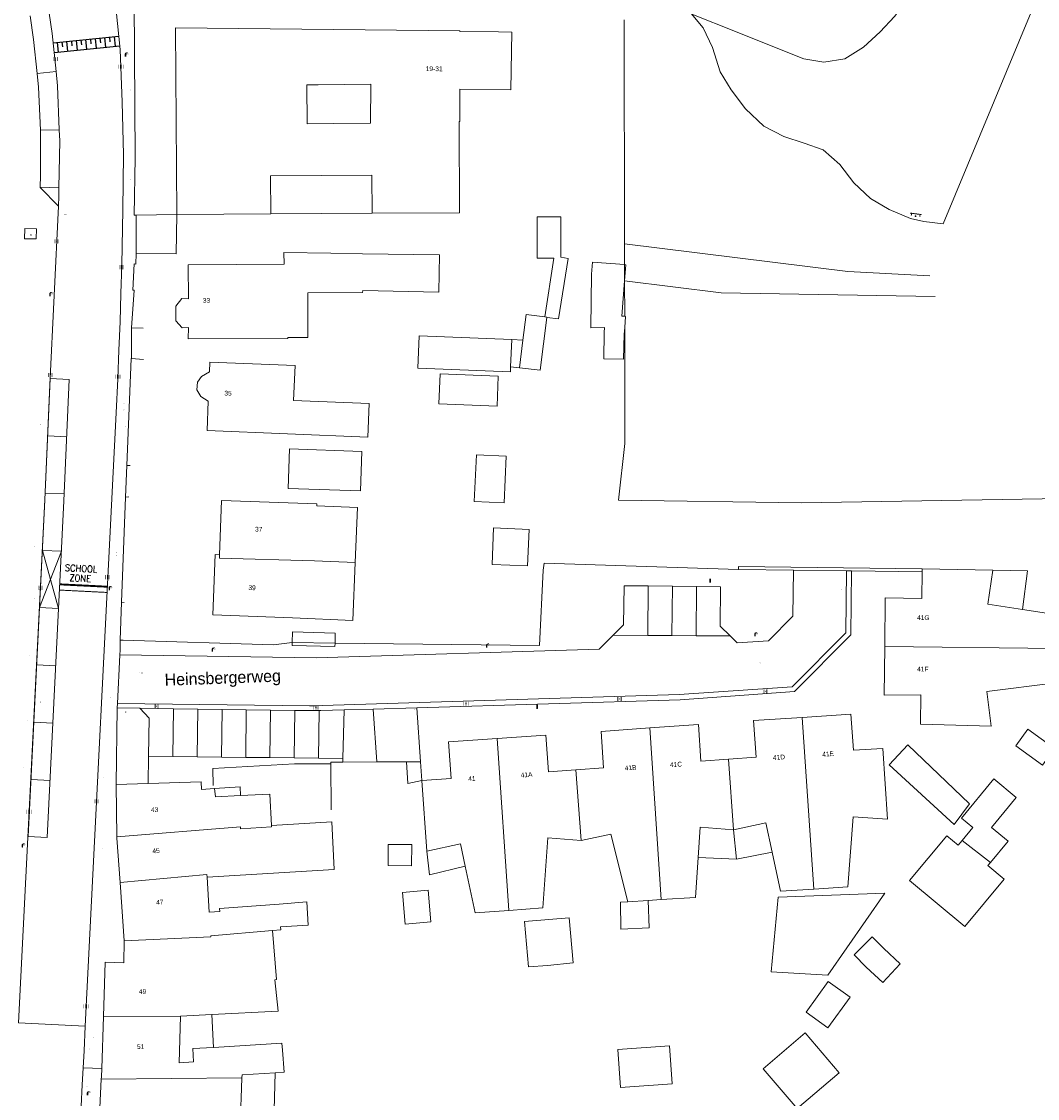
# Model space of a CAD drawing. Header units: metres. Extents: x 197457 to 198138, y 353986 to 354984.
# Tile 189 of 217: x 197759 to 197865, y 354586 to 354699. Entities that reach past the tile are written whole.
import ezdxf
from ezdxf.enums import TextEntityAlignment as Align

# ---------------------------------------------------------------- set-up
doc = ezdxf.new("R2010")
doc.units = ezdxf.units.M
doc.header["$MEASUREMENT"] = 0
for name, color, linetype, lineweight, true_color in [('afsluitpaal', 7, 'Continuous', 0, 0xde7233), ('bank', 7, 'Continuous', 0, 0x681648), ('benzine-   olieput', 7, 'Continuous', 0, 0x104b6e), ('CAI-kast', 7, 'Continuous', 0, 0x104b6e), ('kolk', 7, 'Continuous', 0, 0x104b6e), ('lichtmast', 7, 'Continuous', 0, 0x104b6e), ('straatnaambord', 7, 'Continuous', 0, 0x104b6e), ('verkeersbordpaal', 7, 'Continuous', 0, 0x104b6e)]:
    doc.layers.add(name, color=color, linetype=linetype, lineweight=lineweight, true_color=true_color)
doc.layers.add('B-WE-VH-PLATEAU_PIANOSTENEN-G', color=7, linetype='Continuous')
for name, color, linetype, lineweight in [('B-WE-VW-MARKERING_STREEP-G', 252, 'Continuous', 13), ('bijgebouw', 1, 'Continuous', 13), ('dakrand hoofdgebouw', 1, 'Continuous', 0), ('grens individueel parkeervak', 7, 'Continuous', 0), ('Grens maaiveld', 253, 'Continuous', 0), ('grens WOZ object', 7, 'Continuous', 0), ('heg geen IMGeo', 7, 'Continuous', 0), ('hoofdgebouw', 1, 'Continuous', 0), ('Hoogtepunt', 7, 'Continuous', 0), ('huisnummerreeks BGT', 7, 'Continuous', 0), ('kant verharding', 7, 'Continuous', 0), ('molgoot weginrichtingselement lijn', 7, 'Continuous', 0), ('muur breder dan 30cm', 30, 'Continuous', 0), ('openbare ruimte label tekst', 7, 'Continuous', 0), ('raster geen IMGeo', 7, 'Continuous', 0), ('schutting geen IMGeo', 7, 'Continuous', 0), ('taludlijn geen IMGeo', 1, 'Continuous', 0), ('tussenmuur', 1, 'Continuous', 13), ('vlakafsluiter', 1, 'Continuous', 0), ('waterleidingput', 132, 'Continuous', 0), ('weginrichtingselement', 7, 'Continuous', 0)]:
    doc.layers.add(name, color=color, linetype=linetype, lineweight=lineweight)
doc.styles.add('Style-STANDARD', font='STANDARD.shx')
doc.styles.add('Style-WORKING', font='WORKING.shx')

# ---------------------------------------------------------------- blocks, each defined once
blk = doc.blocks.new('kolk')
at = {"layer": 'kolk', "linetype": 'Continuous', "lineweight": 0, "true_color": 0xbd2877}
for points in [[(-0.49, -0.43), (-0.49, 0), (-0.49, 0.42), (-0.4, 0.42), (-0.4, 0), (-0.4, -0.43)], [(-0.19, -0.43), (-0.19, 0), (-0.19, 0.42), (-0.11, 0.42), (-0.11, 0), (-0.11, -0.43)], [(0.11, -0.43), (0.11, 0), (0.11, 0.42), (0.19, 0.42), (0.19, 0), (0.19, -0.43)], [(0.4, -0.43), (0.4, 0), (0.4, 0.42), (0.49, 0.42), (0.49, 0), (0.49, -0.43)]]:
    blk.add_hatch(color=232, dxfattribs=at).paths.add_polyline_path(points)
at = {"layer": 'kolk', "linetype": 'Continuous', "lineweight": 0, "true_color": 0x681648}
blk.add_hatch(color=219, dxfattribs=at).paths.add_polyline_path([(0.1, 0, 1), (-0.1, 0, 1)])
blk = doc.blocks.new('kast')
at = {"layer": 'CAI-kast', "linetype": 'Continuous', "lineweight": 0, "true_color": 0xbd2877}
h = blk.add_hatch(color=232, dxfattribs=at)
edge = h.paths.add_edge_path()
edge.add_arc((0, 0), 0.1, 0, 360)
edge.add_line((0, -0.1), (0.3, -0.1))
edge.add_line((0.3, -0.1), (0.3, 0.5))
edge.add_line((0.3, 0.5), (-0.3, 0.5))
edge.add_line((-0.3, 0.5), (-0.3, -0.1))
edge.add_line((-0.3, -0.1), (0, -0.1))
edge = h.paths.add_edge_path(flags=16)
edge.add_arc((-0.2, 0.3), 0.0607, 0, 360)
at = {"layer": 'CAI-kast', "linetype": 'Continuous', "lineweight": 0, "true_color": 0x681648}
blk.add_hatch(color=219, dxfattribs=at).paths.add_polyline_path([(-0.1, 0, 1), (0.1, 0, 1)])
at = {"layer": 'CAI-kast', "color": 232, "linetype": 'Continuous', "lineweight": 0, "true_color": 0xbd2877, "extrusion": (0, 0, -1)}
blk.add_solid([(-0.3, 0.6), (0.3, 0.6), (-0.3, 0.5), (0.3, 0.5)], dxfattribs=at)
blk = doc.blocks.new('benzineolieput')
at = {"layer": 'benzine-   olieput', "linetype": 'Continuous', "lineweight": 0, "true_color": 0xbd2877}
h = blk.add_hatch(color=232, dxfattribs=at)
edge = h.paths.add_edge_path()
edge.add_spline(control_points=[(0.4, 0), (0.4, 0), (0.4, 0.1), (0.4, 0.2), (0.3, 0.3), (0.1, 0.3), (0, 0.3), (-0.2, 0.3), (-0.3, 0.2), (-0.4, 0.1), (-0.4, 0.1), (-0.4, -0.1), (-0.4, -0.1), (-0.3, -0.2), (-0.3, -0.3), (-0.1, -0.3), (0, -0.3), (0.3, -0.3), (0.4, -0.2), (0.4, -0.1), (0.4, 0), (0.4, 0)], knot_values=[0, 0, 0, 0, 0.060484, 0.060484, 0.178041, 0.178041, 0.295599, 0.295599, 0.413157, 0.413157, 0.498623, 0.498623, 0.584089, 0.584089, 0.669555, 0.669555, 0.808438, 0.808438, 0.94732, 0.94732, 1, 1, 1, 1], degree=3, periodic=0)
edge = h.paths.add_edge_path(flags=16)
edge.add_ellipse((0, 0), major_axis=(0.392, 0), ratio=0.689655, start_angle=0, end_angle=360)
h = blk.add_hatch(color=232, dxfattribs=at)
h.paths.add_polyline_path([(-0.1, -0.1, -0.572477), (-0.1, 0.1, 0.381612), (-0.1, 0.2), (-0.2, 0.2), (-0.2, -0.2), (-0.1, -0.2, 0.381612)])
h.paths.add_polyline_path([(-0.1, -0.1), (-0.2, -0.1), (-0.2, 0), (-0.1, 0, -1)], flags=16)
h.paths.add_polyline_path([(-0.1, 0), (-0.2, 0), (-0.2, 0.1), (-0.1, 0.1, -1)], flags=16)
at = {"layer": 'benzine-   olieput', "linetype": 'Continuous', "lineweight": 0, "true_color": 0x681648}
blk.add_hatch(color=219, dxfattribs=at).paths.add_polyline_path([(0.1, 0, 1), (-0.1, 0, 1)])
at = {"layer": 'benzine-   olieput', "linetype": 'Continuous', "lineweight": 0, "true_color": 0xbd2877}
h = blk.add_hatch(color=232, dxfattribs=at)
h.paths.add_polyline_path([(0.3, -0.1), (0.3, 0.1, 1), (0.1, 0.1), (0.1, 0.1, -0.377964), (0.1, -0.1), (0.1, -0.1, 1)])
h.paths.add_polyline_path([(0.1, -0.1), (0.1, 0.1, -1), (0.2, 0.1), (0.2, -0.1, -1)], flags=16)
blk = doc.blocks.new('lichtmast')
at = {"layer": 'lichtmast', "linetype": 'Continuous', "lineweight": 0, "true_color": 0xbd2877}
for points in [[(0.15, 0.42, -0.344151), (0.3, 0.61), (0.43, 0.64, 0.960861), (0.4, 0.79), (0.1, 0.74, 0.366629), (-0.15, 0.45), (-0.15, -0.1), (0, -0.1, -0.414214), (-0.1, 0, -1), (0.1, 0, -0.414214), (0, -0.1), (0.15, -0.1)], [(0.35, 0.55, 1), (0.3, 0.56), (0.23, 0.32, 1), (0.28, 0.31)], [(0.42, 0.58, 1), (0.38, 0.57), (0.44, 0.33, 1), (0.48, 0.34)], [(0.49, 0.61, 1), (0.45, 0.58), (0.63, 0.4, 1), (0.66, 0.43)]]:
    blk.add_hatch(color=232, dxfattribs=at).paths.add_polyline_path(points)
at = {"layer": 'lichtmast', "linetype": 'Continuous', "lineweight": 0, "true_color": 0x681648}
blk.add_hatch(color=219, dxfattribs=at).paths.add_polyline_path([(-0.1, 0, 1), (0.1, 0, 1)])
blk = doc.blocks.new('afsluitpaal')
at = {"layer": 'afsluitpaal', "linetype": 'Continuous', "lineweight": 0, "true_color": 0xbd2877}
blk.add_hatch(color=232, dxfattribs=at).paths.add_polyline_path([(0.2, 0.6, 1), (-0.1, 0.6), (-0.1, 0.1), (-0.3, 0.1), (-0.3, -0.1), (0, -0.1, -0.414214), (-0.1, 0, -1), (0.1, 0, -0.414214), (0, -0.1), (0.3, -0.1), (0.3, 0.1), (0.2, 0.1)])
at = {"layer": 'afsluitpaal', "linetype": 'Continuous', "lineweight": 0, "true_color": 0x681648}
blk.add_hatch(color=219, dxfattribs=at).paths.add_polyline_path([(0.1, 0, 1), (-0.1, 0, 1)])
blk = doc.blocks.new('waterleidingput')
at = {"layer": 'waterleidingput', "linetype": 'Continuous', "lineweight": 0, "true_color": 0x248bcb}
h = blk.add_hatch(color=142, dxfattribs=at)
edge = h.paths.add_edge_path()
edge.add_spline(control_points=[(0.4, 0), (0.4, 0), (0.4, 0.1), (0.4, 0.2), (0.3, 0.3), (0.1, 0.3), (0, 0.3), (-0.2, 0.3), (-0.3, 0.2), (-0.4, 0.1), (-0.4, 0.1), (-0.4, -0.1), (-0.4, -0.1), (-0.3, -0.2), (-0.3, -0.3), (-0.1, -0.3), (0, -0.3), (0.3, -0.3), (0.4, -0.2), (0.4, -0.1), (0.4, 0), (0.4, 0)], knot_values=[0, 0, 0, 0, 0.060484, 0.060484, 0.178041, 0.178041, 0.295599, 0.295599, 0.413157, 0.413157, 0.498623, 0.498623, 0.584089, 0.584089, 0.669555, 0.669555, 0.808438, 0.808438, 0.94732, 0.94732, 1, 1, 1, 1], degree=3, periodic=0)
edge = h.paths.add_edge_path(flags=16)
edge.add_ellipse((0, 0), major_axis=(0.392, 0), ratio=0.689655, start_angle=0, end_angle=360)
for points in [[(-0.1, -0.1, -0.141608), (-0.1, 0), (-0.1, -0.1), (-0.2, 0.2), (-0.2, 0.2), (-0.1, -0.2), (-0.1, -0.2)], [(0, 0.2), (0, 0.2), (-0.1, 0.1, -0.269854), (0, 0.1)], [(0.2, 0.2), (0.2, 0.2), (0.1, -0.1), (0.1, 0, -0.141608), (0, -0.1), (0.1, -0.2), (0.1, -0.2)]]:
    blk.add_hatch(color=142, dxfattribs=at).paths.add_polyline_path(points)
at = {"layer": 'waterleidingput', "linetype": 'Continuous', "lineweight": 0, "true_color": 0x104b6e}
blk.add_hatch(color=156, dxfattribs=at).paths.add_polyline_path([(0.1, 0, 1), (-0.1, 0, 1)])
blk = doc.blocks.new('bank')
at = {"layer": 'bank', "linetype": 'Continuous', "lineweight": 0, "true_color": 0xde7233}
blk.add_hatch(color=13, dxfattribs=at).paths.add_polyline_path([(0.4, 0), (0.4, 0.2), (-0.4, 0.2), (-0.4, 0), (-0.5, 0), (-0.5, 0.2), (-0.6, 0.2), (-0.6, 0.3), (0.6, 0.3), (0.6, 0.2), (0.5, 0.2), (0.5, 0)])
at = {"layer": 'bank', "linetype": 'Continuous', "lineweight": 0, "true_color": 0x6a2d14}
blk.add_hatch(color=26, dxfattribs=at).paths.add_polyline_path([(0.1, 0, 1), (-0.1, 0, 1)])
blk = doc.blocks.new('paal')
at = {"layer": 'verkeersbordpaal', "linetype": 'Continuous', "lineweight": 0, "true_color": 0xbd2877}
blk.add_hatch(color=232, dxfattribs=at).paths.add_polyline_path([(0.15, 0.8), (-0.15, 0.8), (-0.15, -0.1), (0, -0.1, -0.414214), (-0.1, 0, -1), (0.1, 0, -0.414214), (0, -0.1), (0.15, -0.1)])
at = {"layer": 'verkeersbordpaal', "linetype": 'Continuous', "lineweight": 0, "true_color": 0x681648}
blk.add_hatch(color=219, dxfattribs=at).paths.add_polyline_path([(-0.1, 0, 1), (0.1, 0, 1)])
blk = doc.blocks.new('bord_3')
at = {"layer": 'straatnaambord', "linetype": 'Continuous', "lineweight": 0, "true_color": 0xbd2877}
h = blk.add_hatch(color=232, dxfattribs=at)
h.paths.add_polyline_path([(-0.7, -0.4), (-0.7, 0.4), (0.8, 0.4), (0.8, -0.4)])
h.paths.add_polyline_path([(-0.6, -0.3), (-0.6, 0.3), (0.7, 0.3), (0.7, -0.3)], flags=16)
at = {"layer": 'straatnaambord', "linetype": 'Continuous', "lineweight": 0, "true_color": 0xbd2877, "transparency": 33554534}
h = blk.add_hatch(color=232, dxfattribs=at)
h.paths.add_polyline_path([(-0.6, -0.3), (-0.6, 0.3), (0.7, 0.3), (0.7, -0.3)])
h.paths.add_polyline_path([(-0.5, -0.2), (-0.5, 0.2), (0.6, 0.2), (0.6, -0.2)], flags=16)
at = {"layer": 'straatnaambord', "linetype": 'Continuous', "lineweight": 0, "true_color": 0x681648}
blk.add_hatch(color=219, dxfattribs=at).paths.add_polyline_path([(-0.1, 0, 1), (0.1, 0, 1)])

msp = doc.modelspace()

# ---------------------------------------------------------------- linework, layer by layer
at = {"layer": 'B-WE-VH-PLATEAU_PIANOSTENEN-G'}
for points in [[(197761.888, 354696.586), (197768.743, 354697.286)], [(197762.433, 354695.636), (197762.331, 354696.631)], [(197762.879, 354696.184), (197762.828, 354696.682)], [(197763.427, 354695.738), (197763.326, 354696.733)], [(197763.874, 354696.286), (197763.823, 354696.783)], [(197764.422, 354695.839), (197764.321, 354696.834)], [(197764.869, 354696.388), (197764.818, 354696.885)], [(197765.417, 354695.941), (197765.315, 354696.936)], [(197765.864, 354696.489), (197765.813, 354696.987)], [(197766.412, 354696.043), (197766.31, 354697.038)], [(197766.858, 354696.591), (197766.808, 354697.088)], [(197767.407, 354696.144), (197767.305, 354697.139)], [(197767.853, 354696.693), (197767.802, 354697.19)], [(197768.401, 354696.246), (197768.3, 354697.241)], [(197761.99, 354695.591), (197768.844, 354696.291)]]:
    msp.add_lwpolyline(points, dxfattribs=at)
at = {"layer": 'B-WE-VW-MARKERING_STREEP-G', "color": 252}
for points in [[(197759.268, 354613.513), (197761.015, 354648.772), (197761.573, 354661.464)], [(197763.571, 354661.37), (197761.575, 354661.464)], [(197761.266, 354613.414), (197763.013, 354648.679), (197763.571, 354661.37)], [(197761.309, 354655.463), (197763.307, 354655.375)], [(197761.046, 354649.469), (197763.044, 354649.381)], [(197760.456, 354637.484), (197762.75, 354643.377)], [(197760.753, 354643.476), (197762.75, 354643.377)], [(197760.753, 354643.476), (197762.453, 354637.385)], [(197760.456, 354637.484), (197762.453, 354637.385)], [(197760.159, 354631.491), (197762.156, 354631.392)], [(197759.862, 354625.498), (197761.86, 354625.399)], [(197759.584, 354619.505), (197761.562, 354619.4)], [(197761.266, 354613.414), (197759.268, 354613.513)]]:
    msp.add_lwpolyline(points, dxfattribs=at)
for points, const_width in [([(197762.579, 354639.921), (197767.558, 354639.671)], 0.2), ([(197762.549, 354639.322), (197767.528, 354639.072)], 0.1)]:
    msp.add_lwpolyline(points, dxfattribs=dict(at, const_width=const_width))
at = {"layer": 'bijgebouw', "linetype": 'Continuous', "lineweight": 13, "flags": 128}
for points in [[(197809.756, 354662.672), (197809.735, 354662.153), (197800.043, 354662.547), (197800.181, 354665.944), (197809.873, 354665.55)], [(197802.371, 354661.962), (197802.243, 354658.825), (197808.338, 354658.577), (197808.466, 354661.714), (197802.371, 354661.962)], [(197794.172, 354653.811), (197786.62, 354654.103), (197786.459, 354649.945), (197794.047, 354649.713), (197794.172, 354653.811)], [(197859.966, 354610.794), (197859.701, 354610.475), (197861.392, 354609.074), (197857.291, 354604.124), (197851.51, 354608.915), (197855.393, 354613.601), (197856.597, 354612.603), (197857.017, 354613.109)], [(197837.029, 354599.37), (197842.963, 354599.004), (197848.902, 354607.607), (197837.758, 354607.185), (197837.029, 354599.37)], [(197844.135, 354588.796), (197839.753, 354585.045), (197836.18, 354589.218), (197840.562, 354592.97), (197844.135, 354588.796)], [(197820.988, 354591.248), (197821.264, 354587.27), (197826.664, 354587.645), (197826.388, 354591.623), (197820.988, 354591.248)]]:
    msp.add_lwpolyline(points, dxfattribs=at)
at = {"layer": 'dakrand hoofdgebouw', "linetype": 'Continuous', "lineweight": 0, "flags": 128}
for points in [[(197791.196, 354688.152), (197788.449, 354688.133), (197788.42, 354692.213), (197789.608, 354692.221)], [(197794.267, 354670.463), (197794.275, 354670.674), (197802.243, 354670.52), (197802.305, 354674.403)]]:
    msp.add_lwpolyline(points, dxfattribs=at)
at = {"layer": 'grens individueel parkeervak', "linetype": 'Continuous', "lineweight": 0}
for p, q in [((197762.188, 354693.596), (197760.198, 354693.391)), ((197760.556, 354687.461), (197762.527, 354687.489)), ((197762.49, 354681.426), (197760.521, 354681.502)), ((197824.113, 354634.583), (197824.154, 354639.751)), ((197824.154, 354639.751), (197826.679, 354639.725)), ((197826.638, 354634.563), (197826.679, 354639.725)), ((197826.679, 354639.725), (197829.204, 354639.698)), ((197829.163, 354634.543), (197829.204, 354639.698)), ((197824.113, 354634.583), (197820.5, 354634.611)), ((197826.638, 354634.563), (197824.113, 354634.583)), ((197829.163, 354634.543), (197826.638, 354634.563)), ((197832.738, 354634.515), (197829.163, 354634.543)), ((197774.469, 354626.9), (197770.94, 354626.947)), ((197774.469, 354626.9), (197774.402, 354621.896)), ((197777.011, 354626.866), (197774.469, 354626.9)), ((197777.011, 354626.866), (197776.945, 354621.868)), ((197779.554, 354626.832), (197777.011, 354626.866)), ((197779.554, 354626.832), (197779.488, 354621.84)), ((197782.097, 354626.798), (197779.554, 354626.832)), ((197782.097, 354626.798), (197782.03, 354621.812)), ((197784.64, 354626.764), (197782.097, 354626.798)), ((197784.64, 354626.764), (197784.573, 354621.784)), ((197787.182, 354626.731), (197784.64, 354626.764)), ((197787.182, 354626.731), (197787.116, 354621.756)), ((197789.725, 354626.704), (197789.659, 354621.728)), ((197792.335, 354626.78), (197792.208, 354621.7)), ((197774.402, 354621.896), (197771.859, 354621.924)), ((197776.945, 354621.868), (197774.402, 354621.896)), ((197779.488, 354621.84), (197776.945, 354621.868)), ((197782.03, 354621.812), (197779.488, 354621.84)), ((197784.573, 354621.784), (197782.03, 354621.812)), ((197787.116, 354621.756), (197784.573, 354621.784)), ((197789.659, 354621.728), (197787.116, 354621.756)), ((197792.208, 354621.7), (197789.659, 354621.728))]:
    msp.add_line(p, q, dxfattribs=at)
at = {"layer": 'grens individueel parkeervak', "linetype": 'Continuous', "lineweight": 0, "flags": 128}
for points in [[(197760.198, 354693.391), (197759.843, 354696.953), (197759.473, 354699.419)], [(197762.188, 354693.596), (197761.791, 354697.587), (197761.457, 354699.717)], [(197760.556, 354687.461), (197760.341, 354691.96), (197760.198, 354693.391)], [(197762.527, 354687.489), (197762.338, 354692.094), (197762.188, 354693.596)], [(197760.521, 354681.502), (197760.553, 354682.711), (197760.562, 354687.344), (197760.556, 354687.461)], [(197762.49, 354681.426), (197762.575, 354686.331), (197762.527, 354687.489)], [(197820.5, 354634.611), (197821.564, 354635.687), (197821.629, 354639.777), (197824.154, 354639.751)], [(197829.204, 354639.698), (197831.729, 354639.672), (197831.691, 354635.554), (197832.738, 354634.515)], [(197771.859, 354621.924), (197771.915, 354625.93), (197770.94, 354626.947)], [(197789.725, 354626.704), (197789.401, 354626.701), (197787.182, 354626.731)], [(197792.335, 354626.78), (197789.887, 354626.705), (197789.725, 354626.704)]]:
    msp.add_lwpolyline(points, dxfattribs=at)
at = {"layer": 'Grens maaiveld', "linetype": 'Continuous', "lineweight": 0}
for p, q in [((197821.678, 354675.556), (197821.637, 354699.019)), ((197821.678, 354675.556), (197821.682, 354673.392)), ((197821.692, 354667.976), (197821.684, 354671.682)), ((197821.692, 354667.976), (197821.782, 354667.969)), ((197821.782, 354667.969), (197821.694, 354666.794)), ((197821.715, 354654.673), (197821.694, 354666.794)), ((197821.049, 354648.734), (197821.715, 354654.673)), ((197840.212, 354648.466), (197821.049, 354648.734)), ((197784.954, 354633.6), (197769.207, 354634.073)), ((197786.894, 354633.822), (197786.881, 354633.822)), ((197791.378, 354633.77), (197786.894, 354633.822)), ((197765.244, 354593.671), (197758.242, 354594.04))]:
    msp.add_line(p, q, dxfattribs=at)
at = {"layer": 'Grens maaiveld', "linetype": 'Continuous', "lineweight": 0, "flags": 128}
for points in [[(197828.656, 354699.664), (197829.894, 354698.174), (197830.877, 354696.118), (197831.669, 354693.551), (197832.825, 354691.684), (197834.337, 354689.704), (197836.253, 354687.878), (197838.336, 354686.802), (197840.481, 354686.1), (197842.46, 354685.412), (197844.204, 354683.853), (197845.657, 354681.961), (197847.402, 354680.306), (197849.358, 354679.153), (197851.585, 354678.214), (197852.983, 354677.913), (197855.023, 354677.66), (197864.237, 354699.828), (197866.876, 354709.154)], [(197913.322, 354678.22), (197884.306, 354659.859), (197875.879, 354649.029), (197840.212, 354648.466)], [(197768.603, 354627.44), (197788.716, 354627.219), (197789.389, 354627.218), (197790.059, 354627.232), (197827.405, 354628.375), (197839.229, 354629.199), (197844.847, 354634.862), (197844.9, 354641.333)], [(197813.162, 354641.409), (197812.79, 354633.521), (197791.378, 354633.77)]]:
    msp.add_lwpolyline(points, dxfattribs=at)
at = {"layer": 'grens WOZ object', "linetype": 'Continuous', "lineweight": 0}
for p, q in [((197784.647, 354678.687), (197795.267, 354678.759)), ((197814.273, 354674.063), (197813.349, 354667.917)), ((197811.033, 354665.464), (197811.369, 354668.164)), ((197811.369, 354668.164), (197813.349, 354667.917)), ((197813.552, 354667.855), (197812.864, 354662.327)), ((197813.349, 354667.917), (197813.556, 354667.891)), ((197813.556, 354667.891), (197813.552, 354667.855)), ((197821.692, 354667.976), (197821.782, 354667.969)), ((197821.782, 354667.969), (197821.694, 354666.794)), ((197819.548, 354666.266), (197819.588, 354666.8)), ((197821.694, 354666.794), (197821.642, 354666.108)), ((197809.873, 354665.55), (197809.756, 354662.672)), ((197809.873, 354665.55), (197811.033, 354665.464)), ((197810.676, 354662.599), (197811.033, 354665.464)), ((197810.676, 354662.599), (197809.756, 354662.672)), ((197812.864, 354662.327), (197810.676, 354662.599)), ((197805.955, 354648.609), (197806.174, 354653.465)), ((197806.174, 354653.465), (197809.302, 354653.324)), ((197809.302, 354653.324), (197809.083, 354648.468)), ((197809.083, 354648.468), (197805.955, 354648.609)), ((197786.894, 354633.822), (197786.925, 354634.946)), ((197786.925, 354634.946), (197791.407, 354634.824)), ((197791.407, 354634.824), (197791.378, 354633.77)), ((197786.886, 354633.525), (197786.894, 354633.822)), ((197791.368, 354633.403), (197786.886, 354633.525)), ((197791.378, 354633.77), (197791.368, 354633.403)), ((197857.769, 354616.962), (197856.158, 354614.774)), ((197833.094, 354614.238), (197833.409, 354611.144)), ((197857.017, 354613.109), (197859.966, 354610.794)), ((197796.933, 354610.5), (197796.956, 354612.703)), ((197796.956, 354612.703), (197799.418, 354612.677)), ((197799.418, 354612.677), (197799.394, 354610.474)), ((197833.409, 354611.144), (197837.124, 354611.902)), ((197829.385, 354611.323), (197833.409, 354611.144)), ((197799.394, 354610.474), (197796.933, 354610.5)), ((197824.164, 354606.836), (197822.029, 354606.696)), ((197813.602, 354600.039), (197816.288, 354600.31)), ((197840.671, 354595.128), (197843.002, 354598.361)), ((197843.002, 354598.361), (197845.279, 354596.719)), ((197845.279, 354596.719), (197842.948, 354593.487)), ((197778.479, 354594.894), (197775.224, 354594.737)), ((197778.479, 354594.894), (197778.645, 354591.453)), ((197842.948, 354593.487), (197840.671, 354595.128)), ((197781.549, 354586.134), (197781.64, 354588.278)), ((197781.64, 354588.278), (197781.654, 354588.597)), ((197781.654, 354588.597), (197785.115, 354588.802)), ((197785.115, 354588.802), (197784.964, 354583.035)), ((197781.411, 354583.003), (197781.549, 354586.134))]:
    msp.add_line(p, q, dxfattribs=at)
at = {"layer": 'grens WOZ object', "linetype": 'Continuous', "lineweight": 0, "flags": 128}
for points in [[(197795.267, 354678.759), (197795.24, 354682.759), (197784.62, 354682.687), (197784.647, 354678.687)], [(197814.273, 354674.063), (197812.546, 354674.063), (197812.546, 354678.39), (197815.022, 354678.39), (197815.022, 354674.156)], [(197813.552, 354667.855), (197814.756, 354667.702), (197815.774, 354674.037), (197815.022, 354674.156)], [(197818.223, 354672.382), (197818.319, 354673.647), (197821.682, 354673.392)], [(197821.682, 354673.392), (197821.812, 354673.382), (197821.684, 354671.682)], [(197818.223, 354672.382), (197818.148, 354666.783), (197819.588, 354666.8)], [(197821.684, 354671.682), (197821.405, 354667.997), (197821.692, 354667.976)], [(197821.642, 354666.108), (197821.576, 354663.495), (197819.505, 354663.518), (197819.548, 354666.266)], [(197811.539, 354641.846), (197807.815, 354641.998), (197807.971, 354645.825), (197811.695, 354645.673), (197811.539, 354641.846)], [(197860.217, 354641.416), (197859.685, 354637.848), (197863.321, 354637.288)], [(197860.217, 354641.416), (197863.847, 354641.322), (197863.321, 354637.288)], [(197862.616, 354623.034), (197863.879, 354624.763), (197866.673, 354622.722), (197865.41, 354620.993), (197862.616, 354623.034)], [(197857.769, 354616.962), (197851.315, 354623.139), (197849.374, 354621.037), (197856.158, 354614.774)], [(197778.775, 354618.561), (197781.442, 354618.726), (197781.496, 354617.804)], [(197857.017, 354613.109), (197858.137, 354614.462), (197856.933, 354615.46), (197860.328, 354619.557), (197862.671, 354617.615), (197860.079, 354614.487), (197861.826, 354613.039), (197859.966, 354610.794)], [(197781.496, 354617.804), (197778.869, 354617.672), (197778.775, 354618.561)], [(197833.094, 354614.238), (197829.608, 354614.491), (197829.385, 354611.323)], [(197833.094, 354614.238), (197836.463, 354614.969), (197837.124, 354611.902)], [(197801.003, 354612.008), (197804.521, 354612.752), (197805.015, 354610.42)], [(197801.003, 354612.008), (197801.249, 354609.515), (197805.015, 354610.42)], [(197798.426, 354607.676), (197801.131, 354607.914), (197801.422, 354604.606), (197798.717, 354604.368), (197798.426, 354607.676)], [(197824.164, 354606.836), (197824.248, 354603.955), (197821.292, 354603.83), (197821.269, 354606.659), (197822.029, 354606.696)], [(197813.602, 354600.039), (197811.621, 354599.874), (197811.224, 354604.628), (197815.895, 354605.018), (197816.288, 354600.31)], [(197846.98, 354599.848), (197845.709, 354601.128), (197847.6, 354603.032), (197848.808, 354601.799)], [(197846.98, 354599.848), (197848.695, 354598.242), (197850.523, 354600.193), (197848.808, 354601.799)], [(197778.645, 354591.453), (197776.497, 354591.322), (197776.582, 354589.925), (197775.077, 354589.829), (197775.224, 354594.737)]]:
    msp.add_lwpolyline(points, dxfattribs=at)
at = {"layer": 'heg geen IMGeo', "linetype": 'Continuous', "lineweight": 0}
for p, q in [((197840.212, 354648.466), (197821.049, 354648.734)), ((197784.954, 354633.6), (197769.207, 354634.073))]:
    msp.add_line(p, q, dxfattribs=at)
at = {"layer": 'hoofdgebouw', "linetype": 'Continuous', "lineweight": 0}
for p, q in [((197784.647, 354678.687), (197774.81, 354678.62)), ((197790.925, 354674.587), (197786.036, 354674.666)), ((197786.036, 354674.666), (197786.046, 354673.446)), ((197790.925, 354674.587), (197794.259, 354674.533)), ((197802.305, 354674.403), (197794.259, 354674.533)), ((197786.046, 354673.446), (197776.011, 354673.364)), ((197776.011, 354673.364), (197776.04, 354669.795)), ((197788.517, 354670.451), (197794.267, 354670.463)), ((197788.527, 354665.771), (197788.517, 354670.451)), ((197775.342, 354669.825), (197774.728, 354669.041)), ((197776.04, 354669.795), (197775.342, 354669.825)), ((197774.728, 354669.041), (197774.738, 354667.514)), ((197774.738, 354667.514), (197775.39, 354666.759)), ((197775.39, 354666.759), (197776.034, 354666.797)), ((197776.034, 354666.797), (197776.027, 354665.635)), ((197776.027, 354665.635), (197786.427, 354665.657)), ((197786.427, 354665.767), (197788.527, 354665.771)), ((197786.427, 354665.657), (197786.427, 354665.767)), ((197852.812, 354641.231), (197852.815, 354641.542)), ((197852.815, 354641.542), (197860.217, 354641.416)), ((197771.819, 354619.079), (197768.468, 354618.982)), ((197768.468, 354618.982), (197768.542, 354613.493)), ((197800.47, 354619.403), (197801.003, 354612.008)), ((197768.881, 354608.726), (197769.328, 354602.602)), ((197825.522, 354606.925), (197824.164, 354606.836)), ((197769.328, 354602.602), (197769.294, 354600.297)), ((197767.143, 354594.698), (197766.96, 354589.237)), ((197786.049, 354588.857), (197785.884, 354591.149)), ((197785.115, 354588.802), (197786.049, 354588.857)), ((197766.92, 354588.116), (197766.692, 354583.276))]:
    msp.add_line(p, q, dxfattribs=at)
at = {"layer": 'hoofdgebouw', "linetype": 'Continuous', "lineweight": 0, "flags": 128}
for points in [[(197774.81, 354678.62), (197774.677, 354698.162), (197804.436, 354697.867), (197804.435, 354697.797), (197808.485, 354697.739)], [(197808.485, 354697.739), (197809.876, 354697.719), (197809.79, 354691.687), (197804.428, 354691.764)], [(197789.608, 354692.221), (197795.118, 354692.259), (197795.078, 354688.179), (197791.196, 354688.152)], [(197804.428, 354691.764), (197804.451, 354688.372), (197804.371, 354688.372), (197804.397, 354678.822), (197795.267, 354678.759)], [(197778.284, 354663.181), (197778.243, 354662.174), (197777.403, 354661.683), (197776.984, 354661.075), (197776.919, 354660.284), (197777.322, 354659.587), (197778.121, 354659.079), (197778.002, 354656.015), (197794.804, 354655.314), (197794.948, 354658.851), (197787.045, 354659.172), (197787.193, 354662.819), (197778.284, 354663.181)], [(197779.286, 354643.015), (197779.501, 354648.711), (197789.474, 354648.335), (197789.466, 354648.135)], [(197793.494, 354642.203), (197793.728, 354647.974), (197789.466, 354648.135)], [(197786.941, 354636.403), (197778.581, 354636.742), (197778.836, 354643.042), (197779.286, 354643.015)], [(197786.941, 354636.403), (197793.249, 354636.148), (197793.494, 354642.203)], [(197848.913, 354633.413), (197848.967, 354638.513), (197852.788, 354638.449), (197852.812, 354641.231)], [(197863.321, 354637.288), (197871.764, 354635.989), (197867.12, 354629.653), (197866.821, 354629.615)], [(197848.913, 354633.413), (197848.858, 354628.31), (197852.68, 354628.354), (197852.649, 354625.283), (197860.032, 354625.093), (197859.586, 354628.689), (197866.821, 354629.615)], [(197840.275, 354625.996), (197835.176, 354625.654), (197835.459, 354621.829), (197832.553, 354621.623)], [(197841.48, 354608.024), (197845.044, 354608.252), (197845.602, 354615.571), (197849.2, 354615.347), (197848.706, 354622.753), (197845.621, 354622.547), (197845.364, 354626.337), (197840.275, 354625.996)], [(197824.317, 354624.886), (197819.237, 354624.525), (197819.488, 354620.73), (197816.595, 354620.517)], [(197832.553, 354621.623), (197829.673, 354621.419), (197829.405, 354625.247), (197824.317, 354624.886)], [(197808.358, 354623.783), (197803.258, 354623.42), (197803.528, 354619.609), (197800.47, 354619.403)], [(197816.595, 354620.517), (197813.713, 354620.305), (197813.446, 354624.145), (197808.358, 354623.783)], [(197778.775, 354618.561), (197777.4, 354618.448), (197777.358, 354619.24), (197771.819, 354619.079)], [(197781.496, 354617.804), (197784.562, 354617.958), (197784.727, 354614.689)], [(197777.985, 354609.258), (197791.281, 354610.079), (197791.048, 354615.079), (197784.727, 354614.689)], [(197768.542, 354613.493), (197768.544, 354613.354), (197768.881, 354608.726)], [(197817.123, 354613.11), (197813.647, 354613.376), (197813.139, 354606.054), (197809.564, 354605.799)], [(197822.029, 354606.696), (197820.229, 354613.778), (197817.123, 354613.11)], [(197837.124, 354611.902), (197838.008, 354607.801), (197841.48, 354608.024)], [(197829.385, 354611.323), (197829.091, 354607.158), (197825.522, 354606.925)], [(197805.015, 354610.42), (197806.046, 354605.548), (197809.564, 354605.799)], [(197785.528, 354606.434), (197779.305, 354605.976), (197779.324, 354605.677), (197778.217, 354605.596), (197777.985, 354609.258)], [(197785.528, 354606.434), (197788.418, 354606.678), (197788.573, 354604.254), (197785.677, 354604.069)], [(197784.84, 354603.685), (197785.697, 354603.759), (197785.677, 354604.069)], [(197785.083, 354598.537), (197785.263, 354598.548), (197784.84, 354603.685)], [(197769.294, 354600.297), (197767.332, 354600.363), (197767.143, 354594.698)], [(197785.083, 354598.537), (197785.427, 354595.229), (197778.479, 354594.894)], [(197785.884, 354591.149), (197785.83, 354591.892), (197778.645, 354591.453)], [(197766.96, 354589.237), (197766.931, 354588.356), (197766.92, 354588.116)]]:
    msp.add_lwpolyline(points, dxfattribs=at)
at = {"layer": 'kant verharding', "linetype": 'Continuous', "lineweight": 0}
for p, q in [((197770.555, 354674.545), (197770.557, 354678.571)), ((197770.557, 354678.571), (197774.81, 354678.62)), ((197770.071, 354663.549), (197770.098, 354666.773)), ((197769.465, 354649.059), (197769.604, 354652.374)), ((197769.031, 354638.067), (197768.888, 354634.083)), ((197768.867, 354632.531), (197768.603, 354627.44)), ((197768.468, 354618.982), (197768.579, 354626.978)), ((197768.603, 354627.44), (197768.579, 354626.978)), ((197768.579, 354626.978), (197770.94, 354626.947)), ((197792.335, 354626.78), (197795.378, 354626.872)), ((197795.378, 354626.872), (197799.929, 354627.011)), ((197795.378, 354626.872), (197795.751, 354621.335)), ((197799.929, 354627.011), (197800.332, 354621.348)), ((197800.332, 354621.348), (197800.47, 354619.403)), ((197765.113, 354591.079), (197765.244, 354593.671)), ((197765.025, 354589.321), (197765.113, 354591.079)), ((197764.935, 354587.531), (197765.025, 354589.32)), ((197765.025, 354589.32), (197765.025, 354589.321)), ((197764.822, 354585.29), (197764.935, 354587.531))]:
    msp.add_line(p, q, dxfattribs=at)
at = {"layer": 'kant verharding', "linetype": 'Continuous', "lineweight": 0, "flags": 128}
for points in [[(197765.244, 354593.671), (197768.475, 354657.889), (197768.644, 354661.448), (197768.771, 354664.423), (197768.882, 354667.399), (197768.978, 354670.376), (197769.059, 354673.353), (197769.191, 354679.125), (197769.227, 354684.899), (197769.118, 354690.403), (197768.884, 354695.904), (197768.325, 354701.376), (197767.403, 354706.799), (197766.784, 354709.562), (197766.065, 354712.301), (197764.391, 354717.71), (197762.955, 354721.643)], [(197770.364, 354700.994), (197770.464, 354684.559), (197770.377, 354678.572), (197770.557, 354678.571)], [(197762.425, 354679.495), (197760.52, 354681.448), (197760.521, 354681.502)], [(197762.425, 354679.495), (197762.475, 354680.565), (197762.49, 354681.426)], [(197758.242, 354594.04), (197761.015, 354648.772), (197761.544, 354660.804), (197762.425, 354679.495)], [(197760.108, 354676.079), (197760.156, 354677.144), (197758.935, 354677.164), (197758.896, 354676.102), (197760.108, 354676.079)], [(197799.929, 354627.011), (197827.486, 354627.85), (197839.465, 354628.688), (197845.36, 354634.631), (197845.42, 354641.326)], [(197832.738, 354634.515), (197833.469, 354633.789), (197836.758, 354634.025), (197839.291, 354636.588), (197839.341, 354641.405)], [(197768.867, 354632.531), (197789.397, 354632.235), (197819.032, 354633.127), (197820.5, 354634.611)], [(197768.888, 354634.083), (197768.894, 354633.046), (197768.867, 354632.531)]]:
    msp.add_lwpolyline(points, dxfattribs=at)
at = {"layer": 'molgoot weginrichtingselement lijn', "linetype": 'Continuous', "lineweight": 0, "flags": 128}
msp.add_lwpolyline([(197768.603, 354627.44), (197788.716, 354627.219), (197789.389, 354627.218), (197790.059, 354627.232), (197827.405, 354628.375), (197839.229, 354629.199), (197844.847, 354634.862), (197844.9, 354641.333)], dxfattribs=at)
at = {"layer": 'muur breder dan 30cm', "linetype": 'Continuous', "lineweight": 0}
for p, q in [((197770.555, 354674.545), (197774.765, 354674.521)), ((197769.031, 354638.067), (197769.465, 354649.059)), ((197839.341, 354641.405), (197833.589, 354641.479)), ((197839.341, 354641.405), (197844.9, 354641.333)), ((197844.9, 354641.333), (197845.42, 354641.326)), ((197845.42, 354641.326), (197852.812, 354641.231)), ((197795.751, 354621.335), (197792.204, 354621.324)), ((197795.751, 354621.335), (197798.857, 354621.344)), ((197798.857, 354621.344), (197798.997, 354619.074))]:
    msp.add_line(p, q, dxfattribs=at)
at = {"layer": 'muur breder dan 30cm', "linetype": 'Continuous', "lineweight": 0, "flags": 128}
for points in [[(197770.555, 354674.545), (197770.531, 354673.451), (197770.375, 354673.457), (197770.213, 354670.716), (197770.363, 354670.723), (197770.098, 354666.773)], [(197769.604, 354652.374), (197770.045, 354663.551), (197770.071, 354663.549)], [(197833.589, 354641.479), (197833.595, 354641.796), (197852.815, 354641.542)]]:
    msp.add_lwpolyline(points, dxfattribs=at)
at = {"layer": 'raster geen IMGeo', "linetype": 'Continuous', "lineweight": 0}
for p, q in [((197821.678, 354675.556), (197821.637, 354699.019)), ((197821.678, 354675.556), (197821.682, 354673.392)), ((197821.692, 354667.976), (197821.684, 354671.682)), ((197771.294, 354666.747), (197770.098, 354666.773)), ((197821.715, 354654.673), (197821.694, 354666.794)), ((197770.071, 354663.549), (197771.32, 354663.445)), ((197821.049, 354648.734), (197821.715, 354654.673)), ((197769.942, 354652.348), (197769.604, 354652.374)), ((197769.465, 354649.059), (197769.814, 354649.09)), ((197769.311, 354638.033), (197769.031, 354638.067)), ((197786.894, 354633.822), (197786.881, 354633.822)), ((197790.958, 354621.144), (197790.972, 354616.32))]:
    msp.add_line(p, q, dxfattribs=at)
at = {"layer": 'raster geen IMGeo', "linetype": 'Continuous', "lineweight": 0, "flags": 128}
for points in [[(197913.322, 354678.22), (197884.306, 354659.859), (197875.879, 354649.029), (197840.212, 354648.466)], [(197813.162, 354641.409), (197812.79, 354633.521), (197791.378, 354633.77)], [(197792.204, 354621.324), (197790.957, 354621.32), (197790.958, 354621.144)]]:
    msp.add_lwpolyline(points, dxfattribs=at)
at = {"layer": 'schutting geen IMGeo', "linetype": 'Continuous', "lineweight": 0, "flags": 128}
msp.add_lwpolyline([(197790.958, 354621.144), (197787.139, 354621.13), (197778.596, 354620.661), (197778.639, 354618.87)], dxfattribs=at)
at = {"layer": 'taludlijn geen IMGeo', "linetype": 'Continuous', "lineweight": 0, "flags": 128}
for points in [[(197869.226, 354693.906), (197870.242, 354698.098), (197870.226, 354700.211), (197869.255, 354702.111), (197867.512, 354703.358), (197865.321, 354704.282), (197859.224, 354705.208), (197856.804, 354704.93), (197854.649, 354704.198), (197852.708, 354703.007), (197851.306, 354701.256), (197849.936, 354699.367), (197848.42, 354697.767), (197846.676, 354696.145), (197844.739, 354694.93), (197842.534, 354694.573), (197840.438, 354694.945), (197821.578, 354702.488)], [(197853.622, 354672.202), (197845.05, 354672.68), (197821.678, 354675.556)], [(197821.684, 354671.682), (197831.783, 354670.445), (197854.187, 354670.058)]]:
    msp.add_lwpolyline(points, dxfattribs=at)
at = {"layer": 'tussenmuur', "linetype": 'Continuous', "lineweight": 13}
for p, q in [((197841.48, 354608.024), (197840.275, 354625.996)), ((197825.522, 354606.925), (197824.317, 354624.886)), ((197809.564, 354605.799), (197808.358, 354623.783)), ((197833.094, 354614.238), (197832.553, 354621.623)), ((197817.123, 354613.11), (197816.595, 354620.517)), ((197767.143, 354594.698), (197775.224, 354594.737)), ((197766.92, 354588.116), (197781.64, 354588.278))]:
    msp.add_line(p, q, dxfattribs=at)
at = {"layer": 'tussenmuur', "linetype": 'Continuous', "lineweight": 13, "flags": 128}
for points in [[(197793.494, 354642.203), (197789.237, 354642.375), (197789.238, 354642.388), (197779.273, 354642.671), (197779.286, 354643.015)], [(197848.913, 354633.413), (197866.881, 354633.222), (197866.821, 354629.615)], [(197768.542, 354613.493), (197781.491, 354614.551), (197781.504, 354614.341), (197784.735, 354614.536), (197784.727, 354614.689)], [(197768.881, 354608.726), (197777.975, 354609.541), (197777.985, 354609.258)], [(197769.328, 354602.602), (197778.381, 354603.016), (197778.374, 354603.125), (197784.84, 354603.685)]]:
    msp.add_lwpolyline(points, dxfattribs=at)
at = {"layer": 'vlakafsluiter', "linetype": 'Continuous', "lineweight": 0}
for p, q in [((197774.81, 354678.62), (197774.765, 354674.521)), ((197821.684, 354671.682), (197821.682, 354673.392)), ((197768.888, 354634.083), (197769.207, 354634.073)), ((197784.954, 354633.6), (197786.881, 354633.822)), ((197771.819, 354619.079), (197771.859, 354621.924)), ((197792.208, 354621.7), (197792.204, 354621.324)), ((197798.857, 354621.344), (197800.332, 354621.348)), ((197800.47, 354619.403), (197798.997, 354619.074)), ((197766.96, 354589.237), (197765.025, 354589.32))]:
    msp.add_line(p, q, dxfattribs=at)
at = {"layer": 'vlakafsluiter', "linetype": 'Continuous', "lineweight": 0, "flags": 128}
msp.add_lwpolyline([(197813.162, 354641.409), (197813.275, 354642.133), (197833.589, 354641.479)], dxfattribs=at)

# ---------------------------------------------------------------- block references
at = {"layer": 'afsluitpaal', "linetype": 'Continuous', "lineweight": 0, "xscale": 0.1, "yscale": 0.1, "zscale": 0.1}
for p in [(197795.664, 354626.696), (197799.657, 354626.804), (197765.643, 354591.244), (197765.418, 354587.352)]:
    msp.add_blockref('afsluitpaal', p, dxfattribs=at)
at = {"layer": 'bank', "linetype": 'Continuous', "lineweight": 0, "rotation": 352.2993446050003}
msp.add_blockref('bank', (197852.128, 354678.455), dxfattribs=at)
at = {"layer": 'benzine-   olieput', "linetype": 'Continuous', "lineweight": 0, "xscale": 0.1, "yscale": 0.1, "zscale": 0.1}
for p in [(197760.337, 354652.623), (197844.384, 354639.386), (197765.752, 354586.811)]:
    msp.add_blockref('benzineolieput', p, dxfattribs=at)
at = {"layer": 'CAI-kast', "linetype": 'Continuous', "lineweight": 0, "xscale": 0.1, "yscale": 0.1, "zscale": 0.1}
msp.add_blockref('kast', (197769.492, 354656.433), dxfattribs=at)
at = {"layer": 'kolk', "linetype": 'Continuous', "lineweight": 0, "xscale": 0.5, "yscale": 0.5}
for p in [(197762.095, 354694.902), (197768.983, 354694.115), (197762.244, 354675.839), (197769.057, 354673.122), (197761.596, 354661.847), (197768.66, 354661.658), (197767.601, 354640.677), (197760.537, 354639.556), (197836.438, 354628.731), (197805.086, 354627.426), (197821.149, 354627.923), (197772.684, 354627.171), (197789.378, 354627.009), (197759.354, 354616.113), (197766.403, 354617.217), (197765.319, 354595.756)]:
    msp.add_blockref('kolk', p, dxfattribs=at)
at = {"layer": 'lichtmast', "linetype": 'Continuous', "lineweight": 0, "xscale": 0.5, "yscale": 0.5}
for p in [(197769.451, 354695.215), (197761.55, 354670.135), (197767.756, 354639.361), (197835.33, 354634.521), (197778.543, 354632.926), (197807.256, 354633.343), (197758.652, 354612.419), (197765.475, 354586.477)]:
    msp.add_blockref('lichtmast', p, dxfattribs=at)
at = {"layer": 'straatnaambord', "linetype": 'Continuous', "lineweight": 0, "xscale": 0.1, "yscale": 0.1, "zscale": 0.1}
msp.add_blockref('bord_3', (197769.473, 354626.546), dxfattribs=at)
at = {"layer": 'verkeersbordpaal', "linetype": 'Continuous', "lineweight": 0, "xscale": 0.5, "yscale": 0.5}
for p in [(197830.634, 354640.133), (197812.532, 354626.924)]:
    msp.add_blockref('paal', p, dxfattribs=at)
at = {"layer": 'waterleidingput', "linetype": 'Continuous', "lineweight": 0, "xscale": 0.1, "yscale": 0.1, "zscale": 0.1}
for p in [(197769.992, 354691.836), (197769.943, 354691.577), (197770.018, 354691.717), (197769.998, 354682.356), (197769.278, 354658.864), (197769.278, 354658.182), (197760.56, 354656.637), (197759.933, 354643.896), (197768.524, 354642.948), (197768.549, 354643.284), (197759.951, 354638.434), (197759.417, 354632.48), (197767.888, 354628.092), (197759.221, 354625.692), (197758.79, 354620.739), (197767.106, 354619.685), (197767.076, 354612.276), (197766.571, 354601.159), (197766.133, 354592.498)]:
    msp.add_blockref('waterleidingput', p, dxfattribs=at)

# ---------------------------------------------------------------- texts
at = {"layer": 'B-WE-VW-MARKERING_STREEP-G', "color": 252, "char_height": 0.7, "attachment_point": 1, "rotation": 357, "style": 'Style-STANDARD'}
for s, insert in [('SCHOOL', (197763.131, 354642.017)), ('ZONE', (197763.606, 354640.973))]:
    msp.add_mtext_dynamic_manual_height_columns(s, width=4.29757, gutter_width=12.5, heights=[0], dxfattribs=dict(at, insert=insert))
at = {"layer": 'Hoogtepunt', "linetype": 'Continuous', "lineweight": 0, "style": 'Style-WORKING'}
for s, p in [('24.29', (197763.011, 354678.569)), ('24.29', (197763.011, 354678.569)), ('25.32', (197835.763, 354631.671)), ('25.32', (197835.763, 354631.671)), ('24.23', (197770.909, 354630.567)), ('24.23', (197770.909, 354630.567)), ('24.06', (197760.312, 354627.536)), ('24.06', (197760.312, 354627.536))]:
    msp.add_text(s, height=0.1, dxfattribs=at).set_placement(p)
at = {"layer": 'huisnummerreeks BGT', "linetype": 'Continuous', "lineweight": 0, "style": 'Style-WORKING'}
for s, rotation, p in [('19-31', 359.4, (197801.755, 354693.893)), ('33', 0.1, (197777.929, 354669.639)), ('35', 357.6, (197780.184, 354659.927)), ('37', 357.8, (197783.39, 354645.683)), ('39', 357.7, (197782.699, 354639.566)), ('41G', 359.4, (197852.945, 354636.44)), ('41F', 359.4, (197852.888, 354631.059)), ('41D', 3.8, (197837.838, 354621.824)), ('41E', 3.8, (197842.982, 354622.168)), ('41B', 4.1, (197822.309, 354620.733)), ('41C', 4.1, (197827.059, 354621.071)), ('41', 4.1, (197805.699, 354619.584)), ('41A', 4.1, (197811.425, 354619.991)), ('43', 0.8, (197772.504, 354616.334)), ('45', 4.2, (197772.651, 354612.035)), ('47', 4.2, (197773.043, 354606.654)), ('49', 358.1, (197771.232, 354597.292)), ('51', 358.1, (197771.039, 354591.534))]:
    msp.add_text(s, height=0.5, rotation=rotation, dxfattribs=at).set_placement(p, align=Align.MIDDLE_CENTER)
at = {"layer": 'openbare ruimte label tekst', "linetype": 'Continuous', "lineweight": 0, "style": 'Style-WORKING'}
msp.add_text('Heinsbergerweg', height=1.25, rotation=2.1, dxfattribs=at).set_placement((197779.63, 354630.15), align=Align.MIDDLE_CENTER)
at = {"layer": 'weginrichtingselement', "style": 'Style-STANDARD'}
msp.add_text('b', height=0.1, rotation=359.66914, dxfattribs=at).set_placement((197759.516, 354676.456))

doc.saveas('drawing.dxf')
